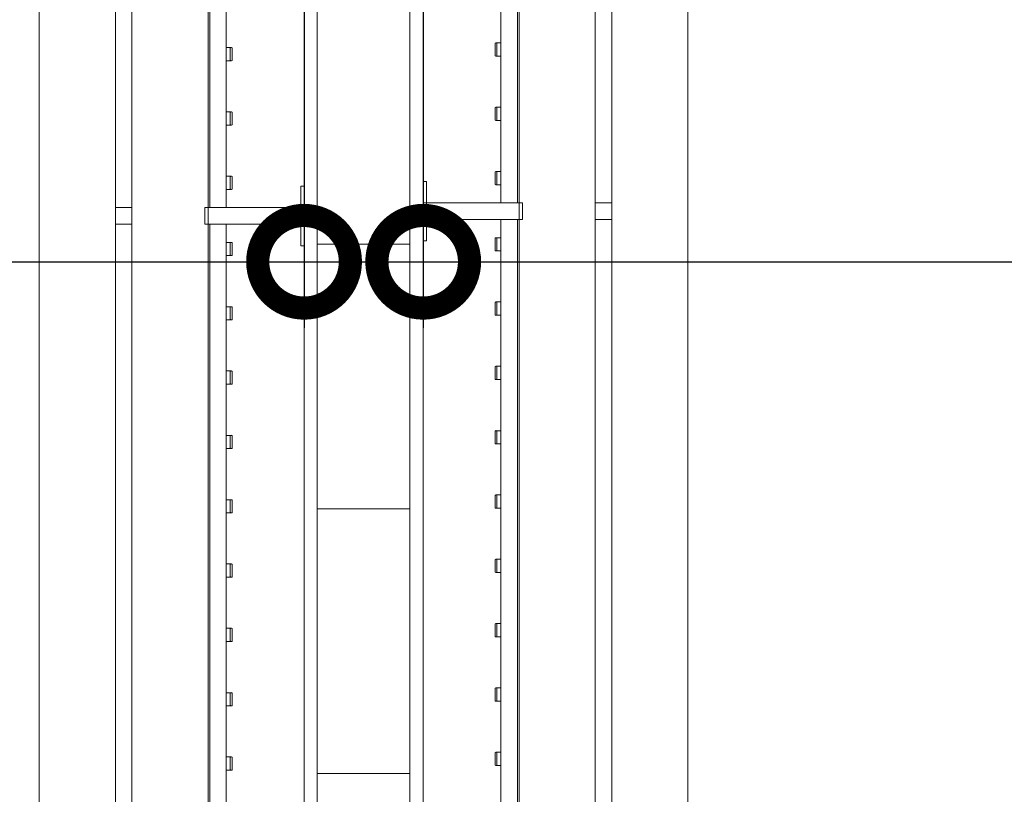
# Model space of a CAD drawing. Header units: millimetres. Extents: x 2016 to 102618, y -16590 to 68005.
# Tile 208 of 256: x 84980 to 86468, y 22219 to 23390. Entities that reach past the tile are written whole.
import ezdxf

# ---------------------------------------------------------------- set-up
doc = ezdxf.new("R2010")
doc.units = ezdxf.units.MM
for name, color, linetype, lineweight in [('A-ANNO-DIMS', 211, 'Continuous', 9), ('A-WALL', 113, 'Continuous', 13), ('A-WALL-FNSH', 113, 'Continuous', 25), ('A-WALL-PATT', 111, 'Continuous', 25), ('I-FURN', 30, 'Continuous', 13)]:
    doc.layers.add(name, color=color, linetype=linetype, lineweight=lineweight)
doc.styles.add('ISOCPEUR_2', font='isocpeur.ttf', dxfattribs={"height": 180})
doc.dimstyles.new('00_VCS_maatvoering_1_8', dxfattribs={"dimscale": 304.8, "dimtxt": 179.276612, "dimasz": 0.918635, "dimexe": 0.328084, "dimexo": 0.0625, "dimgap": 0.164042, "dimtad": 1, "dimdec": 0, "dimzin": 0, "dimdsep": 46, "dimtxsty": 'ISOCPEUR_2', "dimblk1": 'DOTSMALL', "dimblk2": 'DOTSMALL', "dimsah": 1, "dimcen": 0.09, "dimdle": 0.328084, "dimadec": 0, "dimazin": 0, "dimtfac": 1, "dimtdec": 4, "dimtix": 1, "dimtmove": 0, "dimatfit": 3, "dimfxl": 0.328084, "dimfxlon": 1, "dimtvp": 1, "dimtolj": 1, "dimtzin": 0, "dimarcsym": 2})

# ---------------------------------------------------------------- blocks, each defined once
blk = doc.blocks.new('79_VCS_FU_zitbank_kleedkamers - 79_VCS_FU_zitbank_kleedkamers-V5-00 Begane grond')
at = {"layer": 'I-FURN'}
for p, q in [((2155, 0), (2155, -5.1)), ((2155, -5.1), (2187.5, -5.1)), ((2187.5, -5), (2187.5, 0)), ((2212.5, 0), (2187.5, 0)), ((2187.5, -145), (2187.5, -5)), ((2212.5, -5), (2187.5, -5)), ((2212.5, 0), (2212.5, -5)), ((2212.5, -5), (2212.5, -145)), ((2212.5, -5.1), (2245, -5.1)), ((2245, -5.1), (2245, 0)), ((1237.5, -117.5), (2187.5, -117.5)), ((1945.6, -110.5), (1945.6, -109.5)), ((1945.6, -110.7), (1945.6, -116.5)), ((1964.6, -108.5), (1946.5, -108.5)), ((1946.6, -111.5), (1964.6, -111.5)), ((1965.6, -109.5), (1965.6, -110.5)), ((1965.6, -116.5), (1965.6, -110.8)), ((2042.8, -110.5), (2042.8, -109.5)), ((2042.8, -110.7), (2042.8, -116.5)), ((2061.8, -108.5), (2043.8, -108.5)), ((2043.8, -111.5), (2061.8, -111.5)), ((2062.8, -109.5), (2062.8, -110.5)), ((2062.8, -116.5), (2062.8, -110.8)), ((2140, -110.5), (2140, -109.5)), ((2140, -110.7), (2140, -116.5)), ((2159, -108.5), (2141, -108.5)), ((2141, -111.5), (2159, -111.5)), ((2160, -109.5), (2160, -110.5)), ((2160, -116.5), (2160, -110.8)), ((2212.5, -117.5), (3162.5, -117.5)), ((2240, -110.5), (2240, -109.5)), ((2240, -110.7), (2240, -116.5)), ((2259, -108.5), (2241, -108.5)), ((2241, -111.5), (2259, -111.5)), ((2260, -109.5), (2260, -110.5)), ((2260, -116.5), (2260, -110.8)), ((2337.2, -110.5), (2337.2, -109.5)), ((2337.2, -110.7), (2337.2, -116.5)), ((2356.3, -108.5), (2338.2, -108.5)), ((2338.2, -111.5), (2356.3, -111.5)), ((2357.2, -109.5), (2357.2, -110.5)), ((2357.2, -116.5), (2357.2, -110.8)), ((2434.4, -110.5), (2434.4, -109.5)), ((2434.4, -110.7), (2434.4, -116.5)), ((2453.5, -108.5), (2435.4, -108.5)), ((2435.4, -111.5), (2453.5, -111.5)), ((2454.4, -109.5), (2454.4, -110.5)), ((2454.4, -116.5), (2454.4, -110.8)), ((2531.7, -110.5), (2531.7, -109.5)), ((2531.7, -110.7), (2531.7, -116.5)), ((2550.7, -108.5), (2532.6, -108.5)), ((2532.7, -111.5), (2550.7, -111.5)), ((2551.7, -109.5), (2551.7, -110.5)), ((2551.7, -116.5), (2551.7, -110.8)), ((2628.9, -110.5), (2628.9, -109.5)), ((2628.9, -110.7), (2628.9, -116.5)), ((2647.9, -108.5), (2629.9, -108.5)), ((2629.9, -111.5), (2647.9, -111.5)), ((2648.9, -109.5), (2648.9, -110.5)), ((2648.9, -116.5), (2648.9, -110.8)), ((2726.1, -110.5), (2726.1, -109.5)), ((2726.1, -110.7), (2726.1, -116.5)), ((2745.1, -108.5), (2727.1, -108.5)), ((2727.1, -111.5), (2745.1, -111.5)), ((2746.1, -109.5), (2746.1, -110.5)), ((2746.1, -116.5), (2746.1, -110.8)), ((2823.3, -110.5), (2823.3, -109.5)), ((2823.3, -110.7), (2823.3, -116.5)), ((2842.4, -108.5), (2824.3, -108.5)), ((2824.3, -111.5), (2842.4, -111.5)), ((2843.3, -109.5), (2843.3, -110.5)), ((2843.3, -116.5), (2843.3, -110.8)), ((2920.6, -110.5), (2920.6, -109.5)), ((2920.6, -110.7), (2920.6, -116.5)), ((2939.6, -108.5), (2921.5, -108.5)), ((2921.6, -111.5), (2939.6, -111.5)), ((2940.6, -109.5), (2940.6, -110.5)), ((2940.6, -116.5), (2940.6, -110.8)), ((3017.8, -110.5), (3017.8, -109.5)), ((3017.8, -110.7), (3017.8, -116.5)), ((3036.8, -108.5), (3018.8, -108.5)), ((3018.8, -111.5), (3036.8, -111.5)), ((3037.8, -109.5), (3037.8, -110.5)), ((3037.8, -116.5), (3037.8, -110.8)), ((2187.5, -142.5), (1237.5, -142.5)), ((2187.5, -145), (1237.5, -145)), ((2187.5, -150), (2187.5, -145)), ((2212.5, -145), (2187.5, -145)), ((2212.5, -145), (2187.5, -145)), ((3162.5, -142.5), (2212.5, -142.5)), ((2212.5, -145), (2212.5, -150)), ((3162.5, -145), (2212.5, -145)), ((2212.5, -150), (2187.5, -150)), ((50, -260), (8250, -260)), ((2187.5, -285.3), (2187.5, -259.8)), ((2212.5, -259.8), (2212.5, -285.3)), ((8250, -285), (50, -285)), ((50, -400), (8250, -400))]:
    blk.add_line(p, q, dxfattribs=at)
at = {"layer": 'I-FURN', "flags": 128}
for points in [[(1945.6, -117.5), (1945.6, -117.4), (1945.6, -117.3), (1945.6, -117.2), (1945.6, -117.1), (1945.6, -117), (1945.6, -117), (1945.6, -116.9), (1945.6, -116.8), (1945.6, -116.7), (1945.6, -116.6), (1945.6, -116.5), (1945.6, -116.4), (1945.6, -116.3), (1945.6, -116.3), (1945.6, -116.2), (1945.6, -116.1), (1945.6, -116), (1945.6, -116), (1945.6, -115.9), (1945.6, -115.8), (1945.6, -115.8), (1945.6, -115.7), (1945.6, -115.7)], [(1965.6, -115.7), (1965.6, -115.7), (1965.6, -115.8), (1965.6, -115.8), (1965.6, -115.9), (1965.6, -116), (1965.6, -116.1), (1965.6, -116.1), (1965.6, -116.2), (1965.6, -116.3), (1965.6, -116.4), (1965.6, -116.4), (1965.6, -116.5), (1965.6, -116.6), (1965.6, -116.7), (1965.6, -116.8), (1965.6, -116.9), (1965.6, -117), (1965.6, -117.1), (1965.6, -117.2), (1965.6, -117.3), (1965.6, -117.4), (1965.6, -117.5)], [(2042.8, -117.5), (2042.8, -117.4), (2042.8, -117.3), (2042.8, -117.2), (2042.8, -117.1), (2042.8, -117), (2042.8, -117), (2042.8, -116.9), (2042.8, -116.8), (2042.8, -116.7), (2042.8, -116.6), (2042.8, -116.5), (2042.8, -116.4), (2042.8, -116.3), (2042.8, -116.3), (2042.8, -116.2), (2042.8, -116.1), (2042.8, -116), (2042.8, -116), (2042.8, -115.9), (2042.8, -115.8), (2042.8, -115.8), (2042.8, -115.7), (2042.8, -115.7)], [(2062.8, -115.7), (2062.8, -115.7), (2062.8, -115.8), (2062.8, -115.8), (2062.8, -115.9), (2062.8, -116), (2062.8, -116.1), (2062.8, -116.1), (2062.8, -116.2), (2062.8, -116.3), (2062.8, -116.4), (2062.8, -116.4), (2062.8, -116.5), (2062.8, -116.6), (2062.8, -116.7), (2062.8, -116.8), (2062.8, -116.9), (2062.8, -117), (2062.8, -117.1), (2062.8, -117.2), (2062.8, -117.3), (2062.8, -117.4), (2062.8, -117.5)], [(2140, -117.5), (2140, -117.4), (2140, -117.3), (2140, -117.2), (2140, -117.1), (2140, -117), (2140, -117), (2140, -116.9), (2140, -116.8), (2140, -116.7), (2140, -116.6), (2140, -116.5), (2140, -116.4), (2140, -116.3), (2140, -116.3), (2140, -116.2), (2140, -116.1), (2140, -116), (2140, -116), (2140, -115.9), (2140, -115.8), (2140, -115.8), (2140, -115.7), (2140, -115.7)], [(2160, -115.7), (2160, -115.7), (2160, -115.8), (2160, -115.8), (2160, -115.9), (2160, -116), (2160, -116.1), (2160, -116.1), (2160, -116.2), (2160, -116.3), (2160, -116.4), (2160, -116.4), (2160, -116.5), (2160, -116.6), (2160, -116.7), (2160, -116.8), (2160, -116.9), (2160, -117), (2160, -117.1), (2160, -117.2), (2160, -117.3), (2160, -117.4), (2160, -117.5)], [(2240, -117.5), (2240, -117.4), (2240, -117.3), (2240, -117.2), (2240, -117.1), (2240, -117), (2240, -117), (2240, -116.9), (2240, -116.8), (2240, -116.7), (2240, -116.6), (2240, -116.5), (2240, -116.4), (2240, -116.3), (2240, -116.3), (2240, -116.2), (2240, -116.1), (2240, -116), (2240, -116), (2240, -115.9), (2240, -115.8), (2240, -115.8), (2240, -115.7), (2240, -115.7)], [(2260, -115.7), (2260, -115.7), (2260, -115.8), (2260, -115.8), (2260, -115.9), (2260, -116), (2260, -116.1), (2260, -116.1), (2260, -116.2), (2260, -116.3), (2260, -116.4), (2260, -116.4), (2260, -116.5), (2260, -116.6), (2260, -116.7), (2260, -116.8), (2260, -116.9), (2260, -117), (2260, -117.1), (2260, -117.2), (2260, -117.3), (2260, -117.4), (2260, -117.5)], [(2337.2, -117.5), (2337.2, -117.4), (2337.2, -117.3), (2337.2, -117.2), (2337.2, -117.1), (2337.2, -117), (2337.2, -117), (2337.2, -116.9), (2337.2, -116.8), (2337.2, -116.7), (2337.2, -116.6), (2337.2, -116.5), (2337.2, -116.4), (2337.2, -116.3), (2337.2, -116.3), (2337.2, -116.2), (2337.2, -116.1), (2337.2, -116), (2337.2, -116), (2337.2, -115.9), (2337.2, -115.8), (2337.2, -115.8), (2337.2, -115.7), (2337.2, -115.7)], [(2357.2, -115.7), (2357.2, -115.7), (2357.2, -115.8), (2357.2, -115.8), (2357.2, -115.9), (2357.2, -116), (2357.2, -116.1), (2357.2, -116.1), (2357.2, -116.2), (2357.2, -116.3), (2357.2, -116.4), (2357.2, -116.4), (2357.2, -116.5), (2357.2, -116.6), (2357.2, -116.7), (2357.2, -116.8), (2357.2, -116.9), (2357.2, -117), (2357.2, -117.1), (2357.2, -117.2), (2357.2, -117.3), (2357.2, -117.4), (2357.2, -117.5)], [(2434.4, -117.5), (2434.4, -117.4), (2434.4, -117.3), (2434.4, -117.2), (2434.4, -117.1), (2434.4, -117), (2434.4, -117), (2434.4, -116.9), (2434.4, -116.8), (2434.4, -116.7), (2434.4, -116.6), (2434.4, -116.5), (2434.4, -116.4), (2434.4, -116.3), (2434.4, -116.3), (2434.4, -116.2), (2434.4, -116.1), (2434.4, -116), (2434.4, -116), (2434.4, -115.9), (2434.4, -115.8), (2434.4, -115.8), (2434.4, -115.7), (2434.4, -115.7)], [(2454.4, -115.7), (2454.4, -115.7), (2454.4, -115.8), (2454.4, -115.8), (2454.4, -115.9), (2454.4, -116), (2454.4, -116.1), (2454.4, -116.1), (2454.4, -116.2), (2454.4, -116.3), (2454.4, -116.4), (2454.4, -116.4), (2454.4, -116.5), (2454.4, -116.6), (2454.4, -116.7), (2454.4, -116.8), (2454.4, -116.9), (2454.4, -117), (2454.4, -117.1), (2454.4, -117.2), (2454.4, -117.3), (2454.4, -117.4), (2454.4, -117.5)], [(2531.7, -117.5), (2531.7, -117.4), (2531.7, -117.3), (2531.7, -117.2), (2531.7, -117.1), (2531.7, -117), (2531.7, -117), (2531.7, -116.9), (2531.7, -116.8), (2531.7, -116.7), (2531.7, -116.6), (2531.7, -116.5), (2531.7, -116.4), (2531.7, -116.3), (2531.7, -116.3), (2531.7, -116.2), (2531.7, -116.1), (2531.7, -116), (2531.7, -116), (2531.7, -115.9), (2531.7, -115.8), (2531.7, -115.8), (2531.7, -115.7), (2531.7, -115.7)], [(2551.7, -115.7), (2551.7, -115.7), (2551.7, -115.8), (2551.7, -115.8), (2551.7, -115.9), (2551.7, -116), (2551.7, -116.1), (2551.7, -116.1), (2551.7, -116.2), (2551.7, -116.3), (2551.7, -116.4), (2551.7, -116.4), (2551.7, -116.5), (2551.7, -116.6), (2551.7, -116.7), (2551.7, -116.8), (2551.7, -116.9), (2551.7, -117), (2551.7, -117.1), (2551.7, -117.2), (2551.7, -117.3), (2551.7, -117.4), (2551.7, -117.5)], [(2628.9, -117.5), (2628.9, -117.4), (2628.9, -117.3), (2628.9, -117.2), (2628.9, -117.1), (2628.9, -117), (2628.9, -117), (2628.9, -116.9), (2628.9, -116.8), (2628.9, -116.7), (2628.9, -116.6), (2628.9, -116.5), (2628.9, -116.4), (2628.9, -116.3), (2628.9, -116.3), (2628.9, -116.2), (2628.9, -116.1), (2628.9, -116), (2628.9, -116), (2628.9, -115.9), (2628.9, -115.8), (2628.9, -115.8), (2628.9, -115.7), (2628.9, -115.7)], [(2648.9, -115.7), (2648.9, -115.7), (2648.9, -115.8), (2648.9, -115.8), (2648.9, -115.9), (2648.9, -116), (2648.9, -116.1), (2648.9, -116.1), (2648.9, -116.2), (2648.9, -116.3), (2648.9, -116.4), (2648.9, -116.4), (2648.9, -116.5), (2648.9, -116.6), (2648.9, -116.7), (2648.9, -116.8), (2648.9, -116.9), (2648.9, -117), (2648.9, -117.1), (2648.9, -117.2), (2648.9, -117.3), (2648.9, -117.4), (2648.9, -117.5)], [(2726.1, -117.5), (2726.1, -117.4), (2726.1, -117.3), (2726.1, -117.2), (2726.1, -117.1), (2726.1, -117), (2726.1, -117), (2726.1, -116.9), (2726.1, -116.8), (2726.1, -116.7), (2726.1, -116.6), (2726.1, -116.5), (2726.1, -116.4), (2726.1, -116.3), (2726.1, -116.3), (2726.1, -116.2), (2726.1, -116.1), (2726.1, -116), (2726.1, -116), (2726.1, -115.9), (2726.1, -115.8), (2726.1, -115.8), (2726.1, -115.7), (2726.1, -115.7)], [(2746.1, -115.7), (2746.1, -115.7), (2746.1, -115.8), (2746.1, -115.8), (2746.1, -115.9), (2746.1, -116), (2746.1, -116.1), (2746.1, -116.1), (2746.1, -116.2), (2746.1, -116.3), (2746.1, -116.4), (2746.1, -116.4), (2746.1, -116.5), (2746.1, -116.6), (2746.1, -116.7), (2746.1, -116.8), (2746.1, -116.9), (2746.1, -117), (2746.1, -117.1), (2746.1, -117.2), (2746.1, -117.3), (2746.1, -117.4), (2746.1, -117.5)], [(2823.3, -117.5), (2823.3, -117.4), (2823.3, -117.3), (2823.3, -117.2), (2823.3, -117.1), (2823.3, -117), (2823.3, -117), (2823.3, -116.9), (2823.3, -116.8), (2823.3, -116.7), (2823.3, -116.6), (2823.3, -116.5), (2823.3, -116.4), (2823.3, -116.3), (2823.3, -116.3), (2823.3, -116.2), (2823.3, -116.1), (2823.3, -116), (2823.3, -116), (2823.3, -115.9), (2823.3, -115.8), (2823.3, -115.8), (2823.3, -115.7), (2823.3, -115.7)], [(2843.3, -115.7), (2843.3, -115.7), (2843.3, -115.8), (2843.3, -115.8), (2843.3, -115.9), (2843.3, -116), (2843.3, -116.1), (2843.3, -116.1), (2843.3, -116.2), (2843.3, -116.3), (2843.3, -116.4), (2843.3, -116.4), (2843.3, -116.5), (2843.3, -116.6), (2843.3, -116.7), (2843.3, -116.8), (2843.3, -116.9), (2843.3, -117), (2843.3, -117.1), (2843.3, -117.2), (2843.3, -117.3), (2843.3, -117.4), (2843.3, -117.5)], [(2920.6, -117.5), (2920.6, -117.4), (2920.6, -117.3), (2920.6, -117.2), (2920.6, -117.1), (2920.6, -117), (2920.6, -117), (2920.6, -116.9), (2920.6, -116.8), (2920.6, -116.7), (2920.6, -116.6), (2920.6, -116.5), (2920.6, -116.4), (2920.6, -116.3), (2920.6, -116.3), (2920.6, -116.2), (2920.6, -116.1), (2920.6, -116), (2920.6, -116), (2920.6, -115.9), (2920.6, -115.8), (2920.6, -115.8), (2920.6, -115.7), (2920.6, -115.7)], [(2940.6, -115.7), (2940.6, -115.7), (2940.6, -115.8), (2940.6, -115.8), (2940.6, -115.9), (2940.6, -116), (2940.6, -116.1), (2940.6, -116.1), (2940.6, -116.2), (2940.6, -116.3), (2940.6, -116.4), (2940.6, -116.4), (2940.6, -116.5), (2940.6, -116.6), (2940.6, -116.7), (2940.6, -116.8), (2940.6, -116.9), (2940.6, -117), (2940.6, -117.1), (2940.6, -117.2), (2940.6, -117.3), (2940.6, -117.4), (2940.6, -117.5)], [(3017.8, -117.5), (3017.8, -117.4), (3017.8, -117.3), (3017.8, -117.2), (3017.8, -117.1), (3017.8, -117), (3017.8, -117), (3017.8, -116.9), (3017.8, -116.8), (3017.8, -116.7), (3017.8, -116.6), (3017.8, -116.5), (3017.8, -116.4), (3017.8, -116.3), (3017.8, -116.3), (3017.8, -116.2), (3017.8, -116.1), (3017.8, -116), (3017.8, -116), (3017.8, -115.9), (3017.8, -115.8), (3017.8, -115.8), (3017.8, -115.7), (3017.8, -115.7)], [(3037.8, -115.7), (3037.8, -115.7), (3037.8, -115.8), (3037.8, -115.8), (3037.8, -115.9), (3037.8, -116), (3037.8, -116.1), (3037.8, -116.1), (3037.8, -116.2), (3037.8, -116.3), (3037.8, -116.4), (3037.8, -116.4), (3037.8, -116.5), (3037.8, -116.6), (3037.8, -116.7), (3037.8, -116.8), (3037.8, -116.9), (3037.8, -117), (3037.8, -117.1), (3037.8, -117.2), (3037.8, -117.3), (3037.8, -117.4), (3037.8, -117.5)]]:
    blk.add_lwpolyline(points, dxfattribs=at)
at = {"layer": 'I-FURN'}
for centre, radius, start, end in [((1946.5, -109.5), 0.978, 90, 180), ((1946.6, -110.5), 1, 180, 270), ((1964.6, -109.5), 0.966, 0, 90), ((1964.6, -110.5), 0.962, 270, 360), ((2043.8, -109.5), 0.978, 90, 180), ((2043.8, -110.5), 1, 180, 270), ((2061.8, -109.5), 0.966, 0, 90), ((2061.8, -110.5), 0.962, 270, 360), ((2141, -109.5), 0.978, 90, 180), ((2141, -110.5), 1, 180, 270), ((2159, -109.5), 0.966, 0, 90), ((2159, -110.5), 0.962, 270, 360), ((2241, -109.5), 0.978, 90, 180), ((2241, -110.5), 1, 180, 270), ((2259, -109.5), 0.966, 0, 90), ((2259, -110.5), 0.962, 270, 360), ((2338.2, -109.5), 0.978, 90, 180), ((2338.2, -110.5), 1, 180, 270), ((2356.3, -109.5), 0.966, 0, 90), ((2356.3, -110.5), 0.962, 270, 360), ((2435.4, -109.5), 0.978, 90, 180), ((2435.4, -110.5), 1, 180, 270), ((2453.5, -109.5), 0.966, 0, 90), ((2453.5, -110.5), 0.962, 270, 360), ((2532.6, -109.5), 0.978, 90, 180), ((2532.7, -110.5), 1, 180, 270), ((2550.7, -109.5), 0.966, 0, 90), ((2550.7, -110.5), 0.962, 270, 360), ((2629.9, -109.5), 0.978, 90, 180), ((2629.9, -110.5), 1, 180, 270), ((2647.9, -109.5), 0.966, 0, 90), ((2647.9, -110.5), 0.962, 270, 360), ((2727.1, -109.5), 0.978, 90, 180), ((2727.1, -110.5), 1, 180, 270), ((2745.1, -109.5), 0.966, 0, 90), ((2745.1, -110.5), 0.962, 270, 360), ((2824.3, -109.5), 0.978, 90, 180), ((2824.3, -110.5), 1, 180, 270), ((2842.4, -109.5), 0.966, 0, 90), ((2842.4, -110.5), 0.962, 270, 360), ((2921.5, -109.5), 0.978, 90, 180), ((2921.6, -110.5), 1, 180, 270), ((2939.6, -109.5), 0.966, 0, 90), ((2939.6, -110.5), 0.962, 270, 360), ((3018.8, -109.5), 0.978, 90, 180), ((3018.8, -110.5), 1, 180, 270), ((3036.8, -109.5), 0.966, 0, 90), ((3036.8, -110.5), 0.962, 270, 360)]:
    blk.add_arc(centre, radius, start, end, dxfattribs=at)
for centre, major_axis, start_param, end_param in [((1946.5, -109.5), (0.978, 0), 1.570796, 3.140513), ((1946.6, -110.5), (1, 0), 3.142593, 4.712389), ((1964.6, -109.5), (-0.966, 0), 3.14271, 4.712389), ((1964.6, -110.5), (0.962, 0), 4.712389, 6.282063), ((2043.8, -109.5), (0.978, 0), 1.570796, 3.140513), ((2043.8, -110.5), (1, 0), 3.142593, 4.712389), ((2061.8, -109.5), (-0.966, 0), 3.14271, 4.712389), ((2061.8, -110.5), (0.962, 0), 4.712389, 6.282063), ((2141, -109.5), (0.978, 0), 1.570796, 3.140513), ((2141, -110.5), (1, 0), 3.142593, 4.712389), ((2159, -109.5), (-0.966, 0), 3.14271, 4.712389), ((2159, -110.5), (0.962, 0), 4.712389, 6.282063), ((2241, -109.5), (0.978, 0), 1.570796, 3.140513), ((2241, -110.5), (1, 0), 3.142593, 4.712389), ((2259, -109.5), (-0.966, 0), 3.14271, 4.712389), ((2259, -110.5), (0.962, 0), 4.712389, 6.282063), ((2338.2, -109.5), (0.978, 0), 1.570796, 3.140513), ((2338.2, -110.5), (1, 0), 3.142593, 4.712389), ((2356.3, -109.5), (0.966, 0), 0.001117, 1.570796), ((2356.3, -110.5), (0.962, 0), 4.712389, 6.282063), ((2435.4, -109.5), (0.978, 0), 1.570796, 3.140513), ((2435.4, -110.5), (1, 0), 3.142593, 4.712389), ((2453.5, -109.5), (-0.966, 0), 3.14271, 4.712389), ((2453.5, -110.5), (0.962, 0), 4.712389, 6.282063), ((2532.6, -109.5), (0.978, 0), 1.570796, 3.140513), ((2532.7, -110.5), (1, 0), 3.142593, 4.712389), ((2550.7, -109.5), (-0.966, 0), 3.14271, 4.712389), ((2550.7, -110.5), (0.962, 0), 4.712389, 6.282063), ((2629.9, -109.5), (0.978, 0), 1.570796, 3.140513), ((2629.9, -110.5), (1, 0), 3.142593, 4.712389), ((2647.9, -109.5), (0.966, 0), 0.001117, 1.570796), ((2647.9, -110.5), (0.962, 0), 4.712389, 6.282063), ((2727.1, -109.5), (0.978, 0), 1.570796, 3.140513), ((2727.1, -110.5), (1, 0), 3.142593, 4.712389), ((2745.1, -109.5), (-0.966, 0), 3.14271, 4.712389), ((2745.1, -110.5), (0.962, 0), 4.712389, 6.282063), ((2824.3, -109.5), (0.978, 0), 1.570796, 3.140513), ((2824.3, -110.5), (1, 0), 3.142593, 4.712389), ((2842.4, -109.5), (-0.966, 0), 3.14271, 4.712389), ((2842.4, -110.5), (0.962, 0), 4.712389, 6.282063), ((2921.5, -109.5), (0.978, 0), 1.570796, 3.140513), ((2921.6, -110.5), (-1, 0), 0.001, 1.570796), ((2939.6, -109.5), (-0.966, 0), 3.14271, 4.712389), ((2939.6, -110.5), (0.962, 0), 4.712389, 6.282063), ((3018.8, -109.5), (0.978, 0), 1.570796, 3.140513), ((3018.8, -110.5), (1, 0), 3.142593, 4.712389), ((3036.8, -109.5), (-0.966, 0), 3.14271, 4.712389), ((3036.8, -110.5), (0.962, 0), 4.712389, 6.282063)]:
    blk.add_ellipse(centre, major_axis=major_axis, ratio=0.997927, start_param=start_param, end_param=end_param, dxfattribs=at)
blk = doc.blocks.new('79_VCS_FU_zitbank_kleedkamers - 79_VCS_FU_zitbank_kleedkamers-V6-00 Begane grond')
at = {"layer": 'I-FURN'}
for p, q in [((6055, 0), (6055, -5.1)), ((6055, -5.1), (6087.5, -5.1)), ((6087.5, -5), (6087.5, 0)), ((6112.5, 0), (6087.5, 0)), ((6087.5, -145), (6087.5, -5)), ((6112.5, -5), (6087.5, -5)), ((6112.5, 0), (6112.5, -5)), ((6112.5, -5), (6112.5, -145)), ((6112.5, -5.1), (6145, -5.1)), ((6145, -5.1), (6145, 0)), ((5137.5, -117.5), (6087.5, -117.5)), ((5262.2, -110.5), (5262.2, -109.5)), ((5262.2, -110.7), (5262.2, -116.5)), ((5281.3, -108.5), (5263.2, -108.5)), ((5263.2, -111.5), (5281.3, -111.5)), ((5282.2, -109.5), (5282.2, -110.5)), ((5282.2, -116.5), (5282.2, -110.8)), ((5359.4, -110.5), (5359.4, -109.5)), ((5359.4, -110.7), (5359.4, -116.5)), ((5378.5, -108.5), (5360.4, -108.5)), ((5360.4, -111.5), (5378.5, -111.5)), ((5379.4, -109.5), (5379.4, -110.5)), ((5379.4, -116.5), (5379.4, -110.8)), ((5456.7, -110.5), (5456.7, -109.5)), ((5456.7, -110.7), (5456.7, -116.5)), ((5475.7, -108.5), (5457.6, -108.5)), ((5457.7, -111.5), (5475.7, -111.5)), ((5476.7, -109.5), (5476.7, -110.5)), ((5476.7, -116.5), (5476.7, -110.8)), ((5553.9, -110.5), (5553.9, -109.5)), ((5553.9, -110.7), (5553.9, -116.5)), ((5572.9, -108.5), (5554.9, -108.5)), ((5554.9, -111.5), (5572.9, -111.5)), ((5573.9, -109.5), (5573.9, -110.5)), ((5573.9, -116.5), (5573.9, -110.8)), ((5651.1, -110.5), (5651.1, -109.5)), ((5651.1, -110.7), (5651.1, -116.5)), ((5670.1, -108.5), (5652.1, -108.5)), ((5652.1, -111.5), (5670.1, -111.5)), ((5671.1, -109.5), (5671.1, -110.5)), ((5671.1, -116.5), (5671.1, -110.8)), ((5748.3, -110.5), (5748.3, -109.5)), ((5748.3, -110.7), (5748.3, -116.5)), ((5767.4, -108.5), (5749.3, -108.5)), ((5749.3, -111.5), (5767.4, -111.5)), ((5768.3, -109.5), (5768.3, -110.5)), ((5768.3, -116.5), (5768.3, -110.8)), ((5845.6, -110.5), (5845.6, -109.5)), ((5845.6, -110.7), (5845.6, -116.5)), ((5864.6, -108.5), (5846.5, -108.5)), ((5846.6, -111.5), (5864.6, -111.5)), ((5865.6, -109.5), (5865.6, -110.5)), ((5865.6, -116.5), (5865.6, -110.8)), ((5942.8, -110.5), (5942.8, -109.5)), ((5942.8, -110.7), (5942.8, -116.5)), ((5961.8, -108.5), (5943.8, -108.5)), ((5943.8, -111.5), (5961.8, -111.5)), ((5962.8, -109.5), (5962.8, -110.5)), ((5962.8, -116.5), (5962.8, -110.8)), ((6040, -110.5), (6040, -109.5)), ((6040, -110.7), (6040, -116.5)), ((6059, -108.5), (6041, -108.5)), ((6041, -111.5), (6059, -111.5)), ((6060, -109.5), (6060, -110.5)), ((6060, -116.5), (6060, -110.8)), ((6112.5, -117.5), (7062.5, -117.5)), ((6140, -110.5), (6140, -109.5)), ((6140, -110.7), (6140, -116.5)), ((6159, -108.5), (6141, -108.5)), ((6141, -111.5), (6159, -111.5)), ((6160, -109.5), (6160, -110.5)), ((6160, -116.5), (6160, -110.8)), ((6237.2, -110.5), (6237.2, -109.5)), ((6237.2, -110.7), (6237.2, -116.5)), ((6256.3, -108.5), (6238.2, -108.5)), ((6238.2, -111.5), (6256.3, -111.5)), ((6257.2, -109.5), (6257.2, -110.5)), ((6257.2, -116.5), (6257.2, -110.8)), ((6334.4, -110.5), (6334.4, -109.5)), ((6334.4, -110.7), (6334.4, -116.5)), ((6353.5, -108.5), (6335.4, -108.5)), ((6335.4, -111.5), (6353.5, -111.5)), ((6354.4, -109.5), (6354.4, -110.5)), ((6354.4, -116.5), (6354.4, -110.8)), ((6087.5, -142.5), (5137.5, -142.5)), ((6087.5, -145), (5137.5, -145)), ((6087.5, -150), (6087.5, -145)), ((6112.5, -145), (6087.5, -145)), ((6112.5, -145), (6087.5, -145)), ((7062.5, -142.5), (6112.5, -142.5)), ((6112.5, -145), (6112.5, -150)), ((7062.5, -145), (6112.5, -145)), ((6112.5, -150), (6087.5, -150)), ((50, -260), (8250, -260)), ((6087.5, -285.2), (6087.5, -259.7)), ((6112.5, -259.7), (6112.5, -285.2)), ((8250, -285), (50, -285)), ((50, -400), (8250, -400))]:
    blk.add_line(p, q, dxfattribs=at)
at = {"layer": 'I-FURN', "flags": 128}
for points in [[(5262.2, -117.5), (5262.2, -117.4), (5262.2, -117.3), (5262.2, -117.2), (5262.2, -117.1), (5262.2, -117), (5262.2, -117), (5262.2, -116.9), (5262.2, -116.8), (5262.2, -116.7), (5262.2, -116.6), (5262.2, -116.5), (5262.2, -116.4), (5262.2, -116.3), (5262.2, -116.3), (5262.2, -116.2), (5262.2, -116.1), (5262.2, -116), (5262.2, -116), (5262.2, -115.9), (5262.2, -115.8), (5262.2, -115.8), (5262.2, -115.7), (5262.2, -115.7)], [(5282.2, -115.7), (5282.2, -115.7), (5282.2, -115.8), (5282.2, -115.8), (5282.2, -115.9), (5282.2, -116), (5282.2, -116.1), (5282.2, -116.1), (5282.2, -116.2), (5282.2, -116.3), (5282.2, -116.4), (5282.2, -116.4), (5282.2, -116.5), (5282.2, -116.6), (5282.2, -116.7), (5282.2, -116.8), (5282.2, -116.9), (5282.2, -117), (5282.2, -117.1), (5282.2, -117.2), (5282.2, -117.3), (5282.2, -117.4), (5282.2, -117.5)], [(5359.4, -117.5), (5359.4, -117.4), (5359.4, -117.3), (5359.4, -117.2), (5359.4, -117.1), (5359.4, -117), (5359.4, -117), (5359.4, -116.9), (5359.4, -116.8), (5359.4, -116.7), (5359.4, -116.6), (5359.4, -116.5), (5359.4, -116.4), (5359.4, -116.3), (5359.4, -116.3), (5359.4, -116.2), (5359.4, -116.1), (5359.4, -116), (5359.4, -116), (5359.4, -115.9), (5359.4, -115.8), (5359.4, -115.8), (5359.4, -115.7), (5359.4, -115.7)], [(5379.4, -115.7), (5379.4, -115.7), (5379.4, -115.8), (5379.4, -115.8), (5379.4, -115.9), (5379.4, -116), (5379.4, -116.1), (5379.4, -116.1), (5379.4, -116.2), (5379.4, -116.3), (5379.4, -116.4), (5379.4, -116.4), (5379.4, -116.5), (5379.4, -116.6), (5379.4, -116.7), (5379.4, -116.8), (5379.4, -116.9), (5379.4, -117), (5379.4, -117.1), (5379.4, -117.2), (5379.4, -117.3), (5379.4, -117.4), (5379.4, -117.5)], [(5456.7, -117.5), (5456.7, -117.4), (5456.7, -117.3), (5456.7, -117.2), (5456.7, -117.1), (5456.7, -117), (5456.7, -117), (5456.7, -116.9), (5456.7, -116.8), (5456.7, -116.7), (5456.7, -116.6), (5456.7, -116.5), (5456.7, -116.4), (5456.7, -116.3), (5456.7, -116.3), (5456.7, -116.2), (5456.7, -116.1), (5456.7, -116), (5456.7, -116), (5456.7, -115.9), (5456.7, -115.8), (5456.7, -115.8), (5456.7, -115.7), (5456.7, -115.7)], [(5476.7, -115.7), (5476.7, -115.7), (5476.7, -115.8), (5476.7, -115.8), (5476.7, -115.9), (5476.7, -116), (5476.7, -116.1), (5476.7, -116.1), (5476.7, -116.2), (5476.7, -116.3), (5476.7, -116.4), (5476.7, -116.4), (5476.7, -116.5), (5476.7, -116.6), (5476.7, -116.7), (5476.7, -116.8), (5476.7, -116.9), (5476.7, -117), (5476.7, -117.1), (5476.7, -117.2), (5476.7, -117.3), (5476.7, -117.4), (5476.7, -117.5)], [(5553.9, -117.5), (5553.9, -117.4), (5553.9, -117.3), (5553.9, -117.2), (5553.9, -117.1), (5553.9, -117), (5553.9, -117), (5553.9, -116.9), (5553.9, -116.8), (5553.9, -116.7), (5553.9, -116.6), (5553.9, -116.5), (5553.9, -116.4), (5553.9, -116.3), (5553.9, -116.3), (5553.9, -116.2), (5553.9, -116.1), (5553.9, -116), (5553.9, -116), (5553.9, -115.9), (5553.9, -115.8), (5553.9, -115.8), (5553.9, -115.7), (5553.9, -115.7)], [(5573.9, -115.7), (5573.9, -115.7), (5573.9, -115.8), (5573.9, -115.8), (5573.9, -115.9), (5573.9, -116), (5573.9, -116.1), (5573.9, -116.1), (5573.9, -116.2), (5573.9, -116.3), (5573.9, -116.4), (5573.9, -116.4), (5573.9, -116.5), (5573.9, -116.6), (5573.9, -116.7), (5573.9, -116.8), (5573.9, -116.9), (5573.9, -117), (5573.9, -117.1), (5573.9, -117.2), (5573.9, -117.3), (5573.9, -117.4), (5573.9, -117.5)], [(5651.1, -117.5), (5651.1, -117.4), (5651.1, -117.3), (5651.1, -117.2), (5651.1, -117.1), (5651.1, -117), (5651.1, -117), (5651.1, -116.9), (5651.1, -116.8), (5651.1, -116.7), (5651.1, -116.6), (5651.1, -116.5), (5651.1, -116.4), (5651.1, -116.3), (5651.1, -116.3), (5651.1, -116.2), (5651.1, -116.1), (5651.1, -116), (5651.1, -116), (5651.1, -115.9), (5651.1, -115.8), (5651.1, -115.8), (5651.1, -115.7), (5651.1, -115.7)], [(5671.1, -115.7), (5671.1, -115.7), (5671.1, -115.8), (5671.1, -115.8), (5671.1, -115.9), (5671.1, -116), (5671.1, -116.1), (5671.1, -116.1), (5671.1, -116.2), (5671.1, -116.3), (5671.1, -116.4), (5671.1, -116.4), (5671.1, -116.5), (5671.1, -116.6), (5671.1, -116.7), (5671.1, -116.8), (5671.1, -116.9), (5671.1, -117), (5671.1, -117.1), (5671.1, -117.2), (5671.1, -117.3), (5671.1, -117.4), (5671.1, -117.5)], [(5748.3, -117.5), (5748.3, -117.4), (5748.3, -117.3), (5748.3, -117.2), (5748.3, -117.1), (5748.3, -117), (5748.3, -117), (5748.3, -116.9), (5748.3, -116.8), (5748.3, -116.7), (5748.3, -116.6), (5748.3, -116.5), (5748.3, -116.4), (5748.3, -116.3), (5748.3, -116.3), (5748.3, -116.2), (5748.3, -116.1), (5748.3, -116), (5748.3, -116), (5748.3, -115.9), (5748.3, -115.8), (5748.3, -115.8), (5748.3, -115.7), (5748.3, -115.7)], [(5768.3, -115.7), (5768.3, -115.7), (5768.3, -115.8), (5768.3, -115.8), (5768.3, -115.9), (5768.3, -116), (5768.3, -116.1), (5768.3, -116.1), (5768.3, -116.2), (5768.3, -116.3), (5768.3, -116.4), (5768.3, -116.4), (5768.3, -116.5), (5768.3, -116.6), (5768.3, -116.7), (5768.3, -116.8), (5768.3, -116.9), (5768.3, -117), (5768.3, -117.1), (5768.3, -117.2), (5768.3, -117.3), (5768.3, -117.4), (5768.3, -117.5)], [(5845.6, -117.5), (5845.6, -117.4), (5845.6, -117.3), (5845.6, -117.2), (5845.6, -117.1), (5845.6, -117), (5845.6, -117), (5845.6, -116.9), (5845.6, -116.8), (5845.6, -116.7), (5845.6, -116.6), (5845.6, -116.5), (5845.6, -116.4), (5845.6, -116.3), (5845.6, -116.3), (5845.6, -116.2), (5845.6, -116.1), (5845.6, -116), (5845.6, -116), (5845.6, -115.9), (5845.6, -115.8), (5845.6, -115.8), (5845.6, -115.7), (5845.6, -115.7)], [(5865.6, -115.7), (5865.6, -115.7), (5865.6, -115.8), (5865.6, -115.8), (5865.6, -115.9), (5865.6, -116), (5865.6, -116.1), (5865.6, -116.1), (5865.6, -116.2), (5865.6, -116.3), (5865.6, -116.4), (5865.6, -116.4), (5865.6, -116.5), (5865.6, -116.6), (5865.6, -116.7), (5865.6, -116.8), (5865.6, -116.9), (5865.6, -117), (5865.6, -117.1), (5865.6, -117.2), (5865.6, -117.3), (5865.6, -117.4), (5865.6, -117.5)], [(5942.8, -117.5), (5942.8, -117.4), (5942.8, -117.3), (5942.8, -117.2), (5942.8, -117.1), (5942.8, -117), (5942.8, -117), (5942.8, -116.9), (5942.8, -116.8), (5942.8, -116.7), (5942.8, -116.6), (5942.8, -116.5), (5942.8, -116.4), (5942.8, -116.3), (5942.8, -116.3), (5942.8, -116.2), (5942.8, -116.1), (5942.8, -116), (5942.8, -116), (5942.8, -115.9), (5942.8, -115.8), (5942.8, -115.8), (5942.8, -115.7), (5942.8, -115.7)], [(5962.8, -115.7), (5962.8, -115.7), (5962.8, -115.8), (5962.8, -115.8), (5962.8, -115.9), (5962.8, -116), (5962.8, -116.1), (5962.8, -116.1), (5962.8, -116.2), (5962.8, -116.3), (5962.8, -116.4), (5962.8, -116.4), (5962.8, -116.5), (5962.8, -116.6), (5962.8, -116.7), (5962.8, -116.8), (5962.8, -116.9), (5962.8, -117), (5962.8, -117.1), (5962.8, -117.2), (5962.8, -117.3), (5962.8, -117.4), (5962.8, -117.5)], [(6040, -117.5), (6040, -117.4), (6040, -117.3), (6040, -117.2), (6040, -117.1), (6040, -117), (6040, -117), (6040, -116.9), (6040, -116.8), (6040, -116.7), (6040, -116.6), (6040, -116.5), (6040, -116.4), (6040, -116.3), (6040, -116.3), (6040, -116.2), (6040, -116.1), (6040, -116), (6040, -116), (6040, -115.9), (6040, -115.8), (6040, -115.8), (6040, -115.7), (6040, -115.7)], [(6060, -115.7), (6060, -115.7), (6060, -115.8), (6060, -115.8), (6060, -115.9), (6060, -116), (6060, -116.1), (6060, -116.1), (6060, -116.2), (6060, -116.3), (6060, -116.4), (6060, -116.4), (6060, -116.5), (6060, -116.6), (6060, -116.7), (6060, -116.8), (6060, -116.9), (6060, -117), (6060, -117.1), (6060, -117.2), (6060, -117.3), (6060, -117.4), (6060, -117.5)], [(6140, -117.5), (6140, -117.4), (6140, -117.3), (6140, -117.2), (6140, -117.1), (6140, -117), (6140, -117), (6140, -116.9), (6140, -116.8), (6140, -116.7), (6140, -116.6), (6140, -116.5), (6140, -116.4), (6140, -116.3), (6140, -116.3), (6140, -116.2), (6140, -116.1), (6140, -116), (6140, -116), (6140, -115.9), (6140, -115.8), (6140, -115.8), (6140, -115.7), (6140, -115.7)], [(6160, -115.7), (6160, -115.7), (6160, -115.8), (6160, -115.8), (6160, -115.9), (6160, -116), (6160, -116.1), (6160, -116.1), (6160, -116.2), (6160, -116.3), (6160, -116.4), (6160, -116.4), (6160, -116.5), (6160, -116.6), (6160, -116.7), (6160, -116.8), (6160, -116.9), (6160, -117), (6160, -117.1), (6160, -117.2), (6160, -117.3), (6160, -117.4), (6160, -117.5)], [(6237.2, -117.5), (6237.2, -117.4), (6237.2, -117.3), (6237.2, -117.2), (6237.2, -117.1), (6237.2, -117), (6237.2, -117), (6237.2, -116.9), (6237.2, -116.8), (6237.2, -116.7), (6237.2, -116.6), (6237.2, -116.5), (6237.2, -116.4), (6237.2, -116.3), (6237.2, -116.3), (6237.2, -116.2), (6237.2, -116.1), (6237.2, -116), (6237.2, -116), (6237.2, -115.9), (6237.2, -115.8), (6237.2, -115.8), (6237.2, -115.7), (6237.2, -115.7)], [(6257.2, -115.7), (6257.2, -115.7), (6257.2, -115.8), (6257.2, -115.8), (6257.2, -115.9), (6257.2, -116), (6257.2, -116.1), (6257.2, -116.1), (6257.2, -116.2), (6257.2, -116.3), (6257.2, -116.4), (6257.2, -116.4), (6257.2, -116.5), (6257.2, -116.6), (6257.2, -116.7), (6257.2, -116.8), (6257.2, -116.9), (6257.2, -117), (6257.2, -117.1), (6257.2, -117.2), (6257.2, -117.3), (6257.2, -117.4), (6257.2, -117.5)], [(6334.4, -117.5), (6334.4, -117.4), (6334.4, -117.3), (6334.4, -117.2), (6334.4, -117.1), (6334.4, -117), (6334.4, -117), (6334.4, -116.9), (6334.4, -116.8), (6334.4, -116.7), (6334.4, -116.6), (6334.4, -116.5), (6334.4, -116.4), (6334.4, -116.3), (6334.4, -116.3), (6334.4, -116.2), (6334.4, -116.1), (6334.4, -116), (6334.4, -116), (6334.4, -115.9), (6334.4, -115.8), (6334.4, -115.8), (6334.4, -115.7), (6334.4, -115.7)], [(6354.4, -115.7), (6354.4, -115.7), (6354.4, -115.8), (6354.4, -115.8), (6354.4, -115.9), (6354.4, -116), (6354.4, -116.1), (6354.4, -116.1), (6354.4, -116.2), (6354.4, -116.3), (6354.4, -116.4), (6354.4, -116.4), (6354.4, -116.5), (6354.4, -116.6), (6354.4, -116.7), (6354.4, -116.8), (6354.4, -116.9), (6354.4, -117), (6354.4, -117.1), (6354.4, -117.2), (6354.4, -117.3), (6354.4, -117.4), (6354.4, -117.5)]]:
    blk.add_lwpolyline(points, dxfattribs=at)
at = {"layer": 'I-FURN'}
for centre, radius, start, end in [((5263.2, -109.5), 0.978, 90, 180), ((5263.2, -110.5), 1, 180, 270), ((5281.3, -109.5), 0.966, 0, 90), ((5281.3, -110.5), 0.962, 270, 360), ((5360.4, -109.5), 0.978, 90, 180), ((5360.4, -110.5), 1, 180, 270), ((5378.5, -109.5), 0.966, 0, 90), ((5378.5, -110.5), 0.962, 270, 360), ((5457.6, -109.5), 0.978, 90, 180), ((5457.7, -110.5), 1, 180, 270), ((5475.7, -109.5), 0.966, 0, 90), ((5475.7, -110.5), 0.962, 270, 360), ((5554.9, -109.5), 0.978, 90, 180), ((5554.9, -110.5), 1, 180, 270), ((5572.9, -109.5), 0.966, 0, 90), ((5572.9, -110.5), 0.962, 270, 360), ((5652.1, -109.5), 0.978, 90, 180), ((5652.1, -110.5), 1, 180, 270), ((5670.1, -109.5), 0.966, 0, 90), ((5670.1, -110.5), 0.962, 270, 360), ((5749.3, -109.5), 0.978, 90, 180), ((5749.3, -110.5), 1, 180, 270), ((5767.4, -109.5), 0.966, 0, 90), ((5767.4, -110.5), 0.962, 270, 360), ((5846.5, -109.5), 0.978, 90, 180), ((5846.6, -110.5), 1, 180, 270), ((5864.6, -109.5), 0.966, 0, 90), ((5864.6, -110.5), 0.962, 270, 360), ((5943.8, -109.5), 0.978, 90, 180), ((5943.8, -110.5), 1, 180, 270), ((5961.8, -109.5), 0.966, 0, 90), ((5961.8, -110.5), 0.962, 270, 360), ((6041, -109.5), 0.978, 90, 180), ((6041, -110.5), 1, 180, 270), ((6059, -109.5), 0.966, 0, 90), ((6059, -110.5), 0.962, 270, 360), ((6141, -109.5), 0.978, 90, 180), ((6141, -110.5), 1, 180, 270), ((6159, -109.5), 0.966, 0, 90), ((6159, -110.5), 0.962, 270, 360), ((6238.2, -109.5), 0.978, 90, 180), ((6238.2, -110.5), 1, 180, 270), ((6256.3, -109.5), 0.966, 0, 90), ((6256.3, -110.5), 0.962, 270, 360), ((6335.4, -109.5), 0.978, 90, 180), ((6335.4, -110.5), 1, 180, 270), ((6353.5, -109.5), 0.966, 0, 90), ((6353.5, -110.5), 0.962, 270, 360)]:
    blk.add_arc(centre, radius, start, end, dxfattribs=at)
for centre, major_axis, start_param, end_param in [((5263.2, -109.5), (0.978, 0), 1.570796, 3.140513), ((5263.2, -110.5), (-1, 0), 0.001, 1.570796), ((5281.3, -109.5), (0.966, 0), 0.001117, 1.570796), ((5281.3, -110.5), (0.962, 0), 4.712389, 6.282063), ((5360.4, -109.5), (0.978, 0), 1.570796, 3.140513), ((5360.4, -110.5), (-1, 0), 0.001, 1.570796), ((5378.5, -109.5), (0.966, 0), 0.001117, 1.570796), ((5378.5, -110.5), (0.962, 0), 4.712389, 6.282063), ((5457.6, -109.5), (0.978, 0), 1.570796, 3.140513), ((5457.7, -110.5), (-1, 0), 0.001, 1.570796), ((5475.7, -109.5), (0.966, 0), 0.001117, 1.570796), ((5475.7, -110.5), (0.962, 0), 4.712389, 6.282063), ((5554.9, -109.5), (0.978, 0), 1.570796, 3.140513), ((5554.9, -110.5), (1, 0), 3.142593, 4.712389), ((5572.9, -109.5), (0.966, 0), 0.001117, 1.570796), ((5572.9, -110.5), (0.962, 0), 4.712389, 6.282063), ((5652.1, -109.5), (0.978, 0), 1.570796, 3.140513), ((5652.1, -110.5), (1, 0), 3.142593, 4.712389), ((5670.1, -109.5), (0.966, 0), 0.001117, 1.570796), ((5670.1, -110.5), (0.962, 0), 4.712389, 6.282063), ((5749.3, -109.5), (0.978, 0), 1.570796, 3.140513), ((5749.3, -110.5), (-1, 0), 0.001, 1.570796), ((5767.4, -109.5), (0.966, 0), 0.001117, 1.570796), ((5767.4, -110.5), (0.962, 0), 4.712389, 6.282063), ((5846.5, -109.5), (0.978, 0), 1.570796, 3.140513), ((5846.6, -110.5), (-1, 0), 0.001, 1.570796), ((5864.6, -109.5), (0.966, 0), 0.001117, 1.570796), ((5864.6, -110.5), (0.962, 0), 4.712389, 6.282063), ((5943.8, -109.5), (0.978, 0), 1.570796, 3.140513), ((5943.8, -110.5), (-1, 0), 0.001, 1.570796), ((5961.8, -109.5), (-0.966, 0), 3.14271, 4.712389), ((5961.8, -110.5), (0.962, 0), 4.712389, 6.282063), ((6041, -109.5), (0.978, 0), 1.570796, 3.140513), ((6041, -110.5), (-1, 0), 0.001, 1.570796), ((6059, -109.5), (0.966, 0), 0.001117, 1.570796), ((6059, -110.5), (0.962, 0), 4.712389, 6.282063), ((6141, -109.5), (0.978, 0), 1.570796, 3.140513), ((6141, -110.5), (-1, 0), 0.001, 1.570796), ((6159, -109.5), (0.966, 0), 0.001117, 1.570796), ((6159, -110.5), (0.962, 0), 4.712389, 6.282063), ((6238.2, -109.5), (0.978, 0), 1.570796, 3.140513), ((6238.2, -110.5), (1, 0), 3.142593, 4.712389), ((6256.3, -109.5), (0.966, 0), 0.001117, 1.570796), ((6256.3, -110.5), (0.962, 0), 4.712389, 6.282063), ((6335.4, -109.5), (0.978, 0), 1.570796, 3.140513), ((6335.4, -110.5), (-1, 0), 0.001, 1.570796), ((6353.5, -109.5), (0.966, 0), 0.001117, 1.570796), ((6353.5, -110.5), (0.962, 0), 4.712389, 6.282063)]:
    blk.add_ellipse(centre, major_axis=major_axis, ratio=0.997927, start_param=start_param, end_param=end_param, dxfattribs=at)
blk = doc.blocks.new('_DotSmall')
at = {"color": 0, "linetype": 'ByBlock', "const_width": 0.5}
blk.add_lwpolyline([(-0.0625, 0, 1), (0.0625, 0, 1)], format="xyb", close=True, dxfattribs=at)

msp = doc.modelspace()

# ---------------------------------------------------------------- hatches: boundary and pattern name
at = {"layer": 'A-WALL-PATT', "lineweight": 5}
h = msp.add_hatch(dxfattribs=at)
h.set_pattern_fill('FP_23', color=256, angle=-90, style=0, pattern_type=2)
h.set_pattern_definition([(1e-13, (85410, 21050), (-8e-13, 400), [])])
h.paths.add_polyline_path([(85430, 16560), (85570, 16560), (85570, 18025), (85430, 18025), (85430, 16571.2)], flags=0)
h.paths.add_polyline_path([(85570, 18325), (85570, 25025), (85430, 25025), (85430, 18325), (85457.3, 18325)], flags=0)
h.paths.add_polyline_path([(85430, 25325), (85570, 25325), (85570, 25540), (85430, 25540), (85430, 25520)], flags=0)

# ---------------------------------------------------------------- linework, layer by layer
at = {"layer": 'A-WALL', "color": 250, "lineweight": 18}
for p, q in [((85430, 25025), (85430, 18325)), ((85570, 25025), (85570, 18325))]:
    msp.add_line(p, q, dxfattribs=at)
at = {"layer": 'A-WALL-FNSH', "color": 7, "lineweight": 13}
for p, q in [((85590, 23112.5), (85590, 24062.5)), ((85410, 24055.4), (85410, 23105.4)), ((85410, 23080.4), (85410, 22130.4)), ((85590, 22137.5), (85590, 23087.5))]:
    msp.add_line(p, q, dxfattribs=at)

# ---------------------------------------------------------------- block references
at = {"layer": 'I-FURN'}
for name, p, rotation in [('79_VCS_FU_zitbank_kleedkamers - 79_VCS_FU_zitbank_kleedkamers-V6-00 Begane grond', (85590, 17000), 90), ('79_VCS_FU_zitbank_kleedkamers - 79_VCS_FU_zitbank_kleedkamers-V5-00 Begane grond', (85410, 25292.9), 269.9999999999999)]:
    msp.add_blockref(name, p, dxfattribs=dict(at, rotation=rotation))

# ---------------------------------------------------------------- dimensions: what is measured, and where the dimension line sits
at = {"layer": 'A-ANNO-DIMS'}
for base, p1, p2, override in [((85410, 23023.6), (82590, 23123.6), (85410, 23123.6), {"dimpost": '<>', "dimfxl": 2820}), ((85590, 23023.6), (85410, 23123.6), (85590, 23123.6), {"dimpost": '<>', "dimfxl": 180}), ((88400, 23023.6), (85590, 23123.6), (88400, 23123.6), {"dimpost": '<>', "dimfxl": 2810})]:
    msp.add_linear_dim(base=base, p1=p1, p2=p2, dimstyle='00_VCS_maatvoering_1_8', override=override, dxfattribs=at).render()

doc.saveas('drawing.dxf')
